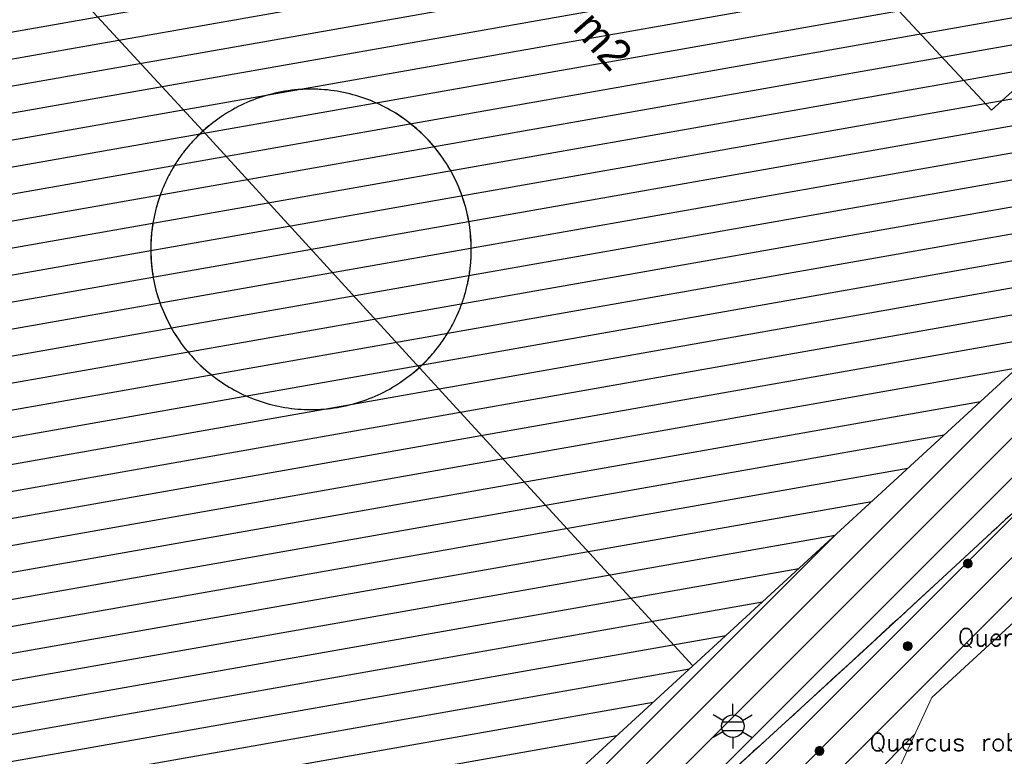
# Model space of a CAD drawing. Header units: metres. Extents: x 102764 to 106916, y 385369 to 392749.
# Tile 10 of 77: x 102883 to 102938, y 385415 to 385457. Entities that reach past the tile are written whole.
import ezdxf
from ezdxf.enums import TextEntityAlignment as Align

# ---------------------------------------------------------------- set-up
doc = ezdxf.new("R2010")
doc.units = ezdxf.units.M
for name, color, linetype, lineweight in [('0-BEPLANTING', 14, 'Continuous', 30), ('0-GRAS OM SPORTVELDEN', 2, 'Continuous', 30), ('0-GRAS SPORTVELDEN', 3, 'Continuous', 30), ('B-WE-GR-STRUIK-G', 90, 'Continuous', 13), ('B-WE-IE-OV-LICHTMAST-S', 40, 'Continuous', 30), ('B-WE-VW-MARKERING_LANGS_STREEP_DOORGETROKKEN-G', 7, 'Continuous', 13), ('Bomen', 84, 'Continuous', 0), ('Boomsoort', 10, 'Continuous', 0)]:
    doc.layers.add(name, color=color, linetype=linetype, lineweight=lineweight)
doc.styles.add('ISO 1 1000 T2 5 0', font='font_iso.shx', dxfattribs={"height": 2.5})
doc.styles.add('NLCS-ISO', font='NLCS-ISO.ttf')
doc.styles.add('Style-txt', font='txt.shx')
pattern_1 = [(45, (0, 0), (-1.122532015, 1.122532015), [])]

# ---------------------------------------------------------------- blocks, each defined once
blk = doc.blocks.new('B-SIE-WEG_LICHTMAST-SO')
at = {"ltscale": 0.1}
for p, q in [((0, 1.27), (0, 2.53)), ((-1.1, 0.63), (-2.19, 1.27)), ((1.1, 0.63), (2.19, 1.27)), ((-1.1, -0.63), (-2.19, -1.27)), ((1.1, -0.63), (2.19, -1.27)), ((0, -1.27), (0, -2.53))]:
    blk.add_line(p, q, dxfattribs=at)
at = {"flags": 128}
for points in [[(-1.16, 0.5), (1.16, 0.5)], [(-1.16, -0.5), (1.16, -0.5)]]:
    blk.add_lwpolyline(points, dxfattribs=at)
at = {"ltscale": 0.1}
blk.add_circle((0, 0), 1.27, dxfattribs=at)
at = {"style": 'NLCS-ISO'}
blk.add_attdef('TYPE', text='', height=1.8, dxfattribs=at).set_placement((0, 2.53), align=Align.BOTTOM_CENTER)
blk = doc.blocks.new('MPOLYGON_1')
at = {"layer": 'Bomen', "flags": 128}
for points in [[(102927.735, 385415.399), (102927.73, 385415.35), (102928.23, 385415.35)], [(102927.73, 385415.35), (102927.735, 385415.301), (102928.225, 385415.301)], [(102927.73, 385415.35), (102928.23, 385415.35), (102928.225, 385415.301)], [(102927.749, 385415.446), (102927.735, 385415.399), (102928.225, 385415.399)], [(102927.735, 385415.399), (102928.225, 385415.399), (102928.23, 385415.35)], [(102927.735, 385415.301), (102927.749, 385415.254), (102928.211, 385415.254)], [(102927.735, 385415.301), (102928.225, 385415.301), (102928.211, 385415.254)], [(102927.772, 385415.489), (102927.749, 385415.446), (102928.211, 385415.446)], [(102927.749, 385415.446), (102928.211, 385415.446), (102928.225, 385415.399)], [(102927.749, 385415.254), (102927.772, 385415.211), (102928.188, 385415.211)], [(102927.749, 385415.254), (102928.211, 385415.254), (102928.188, 385415.211)], [(102927.803, 385415.527), (102927.772, 385415.489), (102928.188, 385415.489)], [(102927.772, 385415.489), (102928.188, 385415.489), (102928.211, 385415.446)], [(102927.841, 385415.558), (102927.803, 385415.527), (102928.157, 385415.527)], [(102927.803, 385415.527), (102928.157, 385415.527), (102928.188, 385415.489)], [(102927.884, 385415.581), (102927.841, 385415.558), (102928.119, 385415.558)], [(102927.841, 385415.558), (102928.119, 385415.558), (102928.157, 385415.527)], [(102927.931, 385415.595), (102927.884, 385415.581), (102928.076, 385415.581)], [(102927.884, 385415.581), (102928.076, 385415.581), (102928.119, 385415.558)], [(102927.98, 385415.6), (102927.931, 385415.595), (102928.029, 385415.595)], [(102927.931, 385415.595), (102928.029, 385415.595), (102928.076, 385415.581)], [(102927.772, 385415.211), (102927.803, 385415.173), (102928.157, 385415.173)], [(102927.772, 385415.211), (102928.188, 385415.211), (102928.157, 385415.173)], [(102927.803, 385415.173), (102927.841, 385415.142), (102928.119, 385415.142)], [(102927.803, 385415.173), (102928.157, 385415.173), (102928.119, 385415.142)], [(102927.841, 385415.142), (102927.884, 385415.119), (102928.076, 385415.119)], [(102927.841, 385415.142), (102928.119, 385415.142), (102928.076, 385415.119)], [(102927.884, 385415.119), (102927.931, 385415.105), (102928.029, 385415.105)], [(102927.884, 385415.119), (102928.076, 385415.119), (102928.029, 385415.105)], [(102927.931, 385415.105), (102928.029, 385415.105), (102927.98, 385415.1)]]:
    blk.add_lwpolyline(points, close=True, dxfattribs=at)
at = {"layer": 'Bomen', "color": 74, "true_color": 0x55aa00, "flags": 128}
for points in [[(102927.73, 385415.35), (102927.735, 385415.399)], [(102927.735, 385415.301), (102927.73, 385415.35)], [(102927.735, 385415.399), (102927.749, 385415.446)], [(102927.749, 385415.254), (102927.735, 385415.301)], [(102927.749, 385415.446), (102927.772, 385415.489)], [(102927.772, 385415.211), (102927.749, 385415.254)], [(102927.772, 385415.489), (102927.803, 385415.527)], [(102927.803, 385415.527), (102927.841, 385415.558)], [(102927.841, 385415.558), (102927.884, 385415.581)], [(102927.884, 385415.581), (102927.931, 385415.595)], [(102927.931, 385415.595), (102927.98, 385415.6)], [(102927.98, 385415.6), (102928.029, 385415.595)], [(102928.029, 385415.595), (102928.076, 385415.581)], [(102928.076, 385415.581), (102928.119, 385415.558)], [(102928.119, 385415.558), (102928.157, 385415.527)], [(102928.157, 385415.527), (102928.188, 385415.489)], [(102928.188, 385415.489), (102928.211, 385415.446)], [(102928.211, 385415.254), (102928.188, 385415.211)], [(102928.211, 385415.446), (102928.225, 385415.399)], [(102928.225, 385415.301), (102928.211, 385415.254)], [(102928.225, 385415.399), (102928.23, 385415.35)], [(102928.23, 385415.35), (102928.225, 385415.301)], [(102927.803, 385415.173), (102927.772, 385415.211)], [(102927.841, 385415.142), (102927.803, 385415.173)], [(102927.884, 385415.119), (102927.841, 385415.142)], [(102927.931, 385415.105), (102927.884, 385415.119)], [(102927.98, 385415.1), (102927.931, 385415.105)], [(102928.029, 385415.105), (102927.98, 385415.1)], [(102928.076, 385415.119), (102928.029, 385415.105)], [(102928.119, 385415.142), (102928.076, 385415.119)], [(102928.157, 385415.173), (102928.119, 385415.142)], [(102928.188, 385415.211), (102928.157, 385415.173)]]:
    blk.add_lwpolyline(points, dxfattribs=at)
at = {"layer": 'Bomen'}
for points in [[(102927.735, 385415.399), (102927.73, 385415.35), (102928.23, 385415.35)], [(102927.749, 385415.446), (102927.735, 385415.399), (102928.225, 385415.399)], [(102927.735, 385415.399), (102928.225, 385415.399), (102928.23, 385415.35)], [(102927.772, 385415.489), (102927.749, 385415.446), (102928.211, 385415.446)], [(102927.749, 385415.446), (102928.211, 385415.446), (102928.225, 385415.399)], [(102927.803, 385415.527), (102927.772, 385415.489), (102928.188, 385415.489)], [(102927.772, 385415.489), (102928.188, 385415.489), (102928.211, 385415.446)], [(102927.841, 385415.558), (102927.803, 385415.527), (102928.157, 385415.527)], [(102927.803, 385415.527), (102928.157, 385415.527), (102928.188, 385415.489)], [(102927.884, 385415.581), (102927.841, 385415.558), (102928.119, 385415.558)], [(102927.841, 385415.558), (102928.119, 385415.558), (102928.157, 385415.527)], [(102927.931, 385415.595), (102927.884, 385415.581), (102928.076, 385415.581)], [(102927.884, 385415.581), (102928.076, 385415.581), (102928.119, 385415.558)], [(102927.98, 385415.6), (102927.931, 385415.595), (102928.029, 385415.595)], [(102927.931, 385415.595), (102928.029, 385415.595), (102928.076, 385415.581)]]:
    blk.add_solid(points, dxfattribs=at)
at = {"layer": 'Bomen', "extrusion": (0, 0, -1)}
for points in [[(-102927.73, 385415.35), (-102927.735, 385415.301), (-102928.225, 385415.301)], [(-102927.73, 385415.35), (-102928.23, 385415.35), (-102928.225, 385415.301)], [(-102927.735, 385415.301), (-102927.749, 385415.254), (-102928.211, 385415.254)], [(-102927.735, 385415.301), (-102928.225, 385415.301), (-102928.211, 385415.254)], [(-102927.749, 385415.254), (-102927.772, 385415.211), (-102928.188, 385415.211)], [(-102927.749, 385415.254), (-102928.211, 385415.254), (-102928.188, 385415.211)], [(-102927.772, 385415.211), (-102927.803, 385415.173), (-102928.157, 385415.173)], [(-102927.772, 385415.211), (-102928.188, 385415.211), (-102928.157, 385415.173)], [(-102927.803, 385415.173), (-102927.841, 385415.142), (-102928.119, 385415.142)], [(-102927.803, 385415.173), (-102928.157, 385415.173), (-102928.119, 385415.142)], [(-102927.841, 385415.142), (-102927.884, 385415.119), (-102928.076, 385415.119)], [(-102927.841, 385415.142), (-102928.119, 385415.142), (-102928.076, 385415.119)], [(-102927.884, 385415.119), (-102927.931, 385415.105), (-102928.029, 385415.105)], [(-102927.884, 385415.119), (-102928.076, 385415.119), (-102928.029, 385415.105)], [(-102927.931, 385415.105), (-102928.029, 385415.105), (-102927.98, 385415.1)]]:
    blk.add_solid(points, dxfattribs=at)
blk = doc.blocks.new('MPOLYGON_57')
at = {"layer": 'Bomen', "flags": 128}
for points in [[(102932.75, 385421.399), (102932.727, 385421.356), (102933.189, 385421.356)], [(102932.781, 385421.437), (102932.75, 385421.399), (102933.166, 385421.399)], [(102932.75, 385421.399), (102933.166, 385421.399), (102933.189, 385421.356)], [(102932.819, 385421.468), (102932.781, 385421.437), (102933.135, 385421.437)], [(102932.781, 385421.437), (102933.135, 385421.437), (102933.166, 385421.399)], [(102932.863, 385421.491), (102932.819, 385421.468), (102933.097, 385421.468)], [(102932.819, 385421.468), (102933.097, 385421.468), (102933.135, 385421.437)], [(102932.909, 385421.505), (102932.863, 385421.491), (102933.054, 385421.491)], [(102932.863, 385421.491), (102933.054, 385421.491), (102933.097, 385421.468)], [(102932.958, 385421.51), (102932.909, 385421.505), (102933.007, 385421.505)], [(102932.909, 385421.505), (102933.007, 385421.505), (102933.054, 385421.491)], [(102932.713, 385421.309), (102932.708, 385421.26), (102933.208, 385421.26)], [(102932.708, 385421.26), (102932.713, 385421.211), (102933.203, 385421.211)], [(102932.708, 385421.26), (102933.208, 385421.26), (102933.203, 385421.211)], [(102932.727, 385421.356), (102932.713, 385421.309), (102933.203, 385421.309)], [(102932.713, 385421.309), (102933.203, 385421.309), (102933.208, 385421.26)], [(102932.713, 385421.211), (102932.727, 385421.164), (102933.189, 385421.164)], [(102932.713, 385421.211), (102933.203, 385421.211), (102933.189, 385421.164)], [(102932.727, 385421.356), (102933.189, 385421.356), (102933.203, 385421.309)], [(102932.727, 385421.164), (102932.75, 385421.121), (102933.166, 385421.121)], [(102932.727, 385421.164), (102933.189, 385421.164), (102933.166, 385421.121)], [(102932.75, 385421.121), (102932.781, 385421.083), (102933.135, 385421.083)], [(102932.75, 385421.121), (102933.166, 385421.121), (102933.135, 385421.083)], [(102932.781, 385421.083), (102932.819, 385421.052), (102933.097, 385421.052)], [(102932.781, 385421.083), (102933.135, 385421.083), (102933.097, 385421.052)], [(102932.819, 385421.052), (102932.863, 385421.029), (102933.054, 385421.029)], [(102932.819, 385421.052), (102933.097, 385421.052), (102933.054, 385421.029)], [(102932.863, 385421.029), (102932.909, 385421.015), (102933.007, 385421.015)], [(102932.863, 385421.029), (102933.054, 385421.029), (102933.007, 385421.015)], [(102932.909, 385421.015), (102933.007, 385421.015), (102932.958, 385421.01)]]:
    blk.add_lwpolyline(points, close=True, dxfattribs=at)
at = {"layer": 'Bomen', "color": 74, "true_color": 0x55aa00, "flags": 128}
for points in [[(102932.727, 385421.356), (102932.75, 385421.399)], [(102932.75, 385421.399), (102932.781, 385421.437)], [(102932.781, 385421.437), (102932.819, 385421.468)], [(102932.819, 385421.468), (102932.863, 385421.491)], [(102932.863, 385421.491), (102932.909, 385421.505)], [(102932.909, 385421.505), (102932.958, 385421.51)], [(102932.958, 385421.51), (102933.007, 385421.505)], [(102933.007, 385421.505), (102933.054, 385421.491)], [(102933.054, 385421.491), (102933.097, 385421.468)], [(102933.097, 385421.468), (102933.135, 385421.437)], [(102933.135, 385421.437), (102933.166, 385421.399)], [(102933.166, 385421.399), (102933.189, 385421.356)], [(102932.708, 385421.26), (102932.713, 385421.309)], [(102932.713, 385421.211), (102932.708, 385421.26)], [(102932.713, 385421.309), (102932.727, 385421.356)], [(102932.727, 385421.164), (102932.713, 385421.211)], [(102932.75, 385421.121), (102932.727, 385421.164)], [(102932.781, 385421.083), (102932.75, 385421.121)], [(102932.819, 385421.052), (102932.781, 385421.083)], [(102932.863, 385421.029), (102932.819, 385421.052)], [(102932.909, 385421.015), (102932.863, 385421.029)], [(102932.958, 385421.01), (102932.909, 385421.015)], [(102933.007, 385421.015), (102932.958, 385421.01)], [(102933.054, 385421.029), (102933.007, 385421.015)], [(102933.097, 385421.052), (102933.054, 385421.029)], [(102933.135, 385421.083), (102933.097, 385421.052)], [(102933.166, 385421.121), (102933.135, 385421.083)], [(102933.189, 385421.164), (102933.166, 385421.121)], [(102933.189, 385421.356), (102933.203, 385421.309)], [(102933.203, 385421.211), (102933.189, 385421.164)], [(102933.203, 385421.309), (102933.208, 385421.26)], [(102933.208, 385421.26), (102933.203, 385421.211)]]:
    blk.add_lwpolyline(points, dxfattribs=at)
at = {"layer": 'Bomen'}
for points in [[(102932.75, 385421.399), (102932.727, 385421.356), (102933.189, 385421.356)], [(102932.781, 385421.437), (102932.75, 385421.399), (102933.166, 385421.399)], [(102932.75, 385421.399), (102933.166, 385421.399), (102933.189, 385421.356)], [(102932.819, 385421.468), (102932.781, 385421.437), (102933.135, 385421.437)], [(102932.781, 385421.437), (102933.135, 385421.437), (102933.166, 385421.399)], [(102932.863, 385421.491), (102932.819, 385421.468), (102933.097, 385421.468)], [(102932.819, 385421.468), (102933.097, 385421.468), (102933.135, 385421.437)], [(102932.909, 385421.505), (102932.863, 385421.491), (102933.054, 385421.491)], [(102932.863, 385421.491), (102933.054, 385421.491), (102933.097, 385421.468)], [(102932.958, 385421.51), (102932.909, 385421.505), (102933.007, 385421.505)], [(102932.909, 385421.505), (102933.007, 385421.505), (102933.054, 385421.491)], [(102932.713, 385421.309), (102932.708, 385421.26), (102933.208, 385421.26)], [(102932.727, 385421.356), (102932.713, 385421.309), (102933.203, 385421.309)], [(102932.713, 385421.309), (102933.203, 385421.309), (102933.208, 385421.26)], [(102932.727, 385421.356), (102933.189, 385421.356), (102933.203, 385421.309)]]:
    blk.add_solid(points, dxfattribs=at)
at = {"layer": 'Bomen', "extrusion": (0, 0, -1)}
for points in [[(-102932.708, 385421.26), (-102932.713, 385421.211), (-102933.203, 385421.211)], [(-102932.708, 385421.26), (-102933.208, 385421.26), (-102933.203, 385421.211)], [(-102932.713, 385421.211), (-102932.727, 385421.164), (-102933.189, 385421.164)], [(-102932.713, 385421.211), (-102933.203, 385421.211), (-102933.189, 385421.164)], [(-102932.727, 385421.164), (-102932.75, 385421.121), (-102933.166, 385421.121)], [(-102932.727, 385421.164), (-102933.189, 385421.164), (-102933.166, 385421.121)], [(-102932.75, 385421.121), (-102932.781, 385421.083), (-102933.135, 385421.083)], [(-102932.75, 385421.121), (-102933.166, 385421.121), (-102933.135, 385421.083)], [(-102932.781, 385421.083), (-102932.819, 385421.052), (-102933.097, 385421.052)], [(-102932.781, 385421.083), (-102933.135, 385421.083), (-102933.097, 385421.052)], [(-102932.819, 385421.052), (-102932.863, 385421.029), (-102933.054, 385421.029)], [(-102932.819, 385421.052), (-102933.097, 385421.052), (-102933.054, 385421.029)], [(-102932.863, 385421.029), (-102932.909, 385421.015), (-102933.007, 385421.015)], [(-102932.863, 385421.029), (-102933.054, 385421.029), (-102933.007, 385421.015)], [(-102932.909, 385421.015), (-102933.007, 385421.015), (-102932.958, 385421.01)]]:
    blk.add_solid(points, dxfattribs=at)
blk = doc.blocks.new('MPOLYGON_58')
at = {"layer": 'Bomen', "flags": 128}
for points in [[(102936.099, 385425.964), (102936.094, 385425.915), (102936.594, 385425.915)], [(102936.094, 385425.915), (102936.099, 385425.867), (102936.589, 385425.867)], [(102936.094, 385425.915), (102936.594, 385425.915), (102936.589, 385425.867)], [(102936.113, 385426.011), (102936.099, 385425.964), (102936.589, 385425.964)], [(102936.099, 385425.964), (102936.589, 385425.964), (102936.594, 385425.915)], [(102936.099, 385425.867), (102936.113, 385425.82), (102936.575, 385425.82)], [(102936.099, 385425.867), (102936.589, 385425.867), (102936.575, 385425.82)], [(102936.136, 385426.054), (102936.113, 385426.011), (102936.575, 385426.011)], [(102936.113, 385426.011), (102936.575, 385426.011), (102936.589, 385425.964)], [(102936.113, 385425.82), (102936.136, 385425.777), (102936.552, 385425.777)], [(102936.113, 385425.82), (102936.575, 385425.82), (102936.552, 385425.777)], [(102936.167, 385426.092), (102936.136, 385426.054), (102936.552, 385426.054)], [(102936.136, 385426.054), (102936.552, 385426.054), (102936.575, 385426.011)], [(102936.205, 385426.123), (102936.167, 385426.092), (102936.521, 385426.092)], [(102936.167, 385426.092), (102936.521, 385426.092), (102936.552, 385426.054)], [(102936.249, 385426.146), (102936.205, 385426.123), (102936.483, 385426.123)], [(102936.205, 385426.123), (102936.483, 385426.123), (102936.521, 385426.092)], [(102936.295, 385426.161), (102936.249, 385426.146), (102936.44, 385426.146)], [(102936.249, 385426.146), (102936.44, 385426.146), (102936.483, 385426.123)], [(102936.344, 385426.165), (102936.295, 385426.161), (102936.393, 385426.161)], [(102936.295, 385426.161), (102936.393, 385426.161), (102936.44, 385426.146)], [(102936.136, 385425.777), (102936.167, 385425.739), (102936.521, 385425.739)], [(102936.136, 385425.777), (102936.552, 385425.777), (102936.521, 385425.739)], [(102936.167, 385425.739), (102936.205, 385425.708), (102936.483, 385425.708)], [(102936.167, 385425.739), (102936.521, 385425.739), (102936.483, 385425.708)], [(102936.205, 385425.708), (102936.249, 385425.685), (102936.44, 385425.685)], [(102936.205, 385425.708), (102936.483, 385425.708), (102936.44, 385425.685)], [(102936.249, 385425.685), (102936.295, 385425.67), (102936.393, 385425.67)], [(102936.249, 385425.685), (102936.44, 385425.685), (102936.393, 385425.67)], [(102936.295, 385425.67), (102936.393, 385425.67), (102936.344, 385425.665)]]:
    blk.add_lwpolyline(points, close=True, dxfattribs=at)
at = {"layer": 'Bomen', "color": 74, "true_color": 0x55aa00, "flags": 128}
for points in [[(102936.094, 385425.915), (102936.099, 385425.964)], [(102936.099, 385425.867), (102936.094, 385425.915)], [(102936.099, 385425.964), (102936.113, 385426.011)], [(102936.113, 385425.82), (102936.099, 385425.867)], [(102936.113, 385426.011), (102936.136, 385426.054)], [(102936.136, 385425.777), (102936.113, 385425.82)], [(102936.136, 385426.054), (102936.167, 385426.092)], [(102936.167, 385426.092), (102936.205, 385426.123)], [(102936.205, 385426.123), (102936.249, 385426.146)], [(102936.249, 385426.146), (102936.295, 385426.161)], [(102936.295, 385426.161), (102936.344, 385426.165)], [(102936.344, 385426.165), (102936.393, 385426.161)], [(102936.393, 385426.161), (102936.44, 385426.146)], [(102936.44, 385426.146), (102936.483, 385426.123)], [(102936.483, 385426.123), (102936.521, 385426.092)], [(102936.521, 385426.092), (102936.552, 385426.054)], [(102936.552, 385426.054), (102936.575, 385426.011)], [(102936.575, 385425.82), (102936.552, 385425.777)], [(102936.575, 385426.011), (102936.589, 385425.964)], [(102936.589, 385425.867), (102936.575, 385425.82)], [(102936.589, 385425.964), (102936.594, 385425.915)], [(102936.594, 385425.915), (102936.589, 385425.867)], [(102936.167, 385425.739), (102936.136, 385425.777)], [(102936.205, 385425.708), (102936.167, 385425.739)], [(102936.249, 385425.685), (102936.205, 385425.708)], [(102936.295, 385425.67), (102936.249, 385425.685)], [(102936.344, 385425.665), (102936.295, 385425.67)], [(102936.393, 385425.67), (102936.344, 385425.665)], [(102936.44, 385425.685), (102936.393, 385425.67)], [(102936.483, 385425.708), (102936.44, 385425.685)], [(102936.521, 385425.739), (102936.483, 385425.708)], [(102936.552, 385425.777), (102936.521, 385425.739)]]:
    blk.add_lwpolyline(points, dxfattribs=at)
at = {"layer": 'Bomen'}
for points in [[(102936.099, 385425.964), (102936.094, 385425.915), (102936.594, 385425.915)], [(102936.113, 385426.011), (102936.099, 385425.964), (102936.589, 385425.964)], [(102936.099, 385425.964), (102936.589, 385425.964), (102936.594, 385425.915)], [(102936.136, 385426.054), (102936.113, 385426.011), (102936.575, 385426.011)], [(102936.113, 385426.011), (102936.575, 385426.011), (102936.589, 385425.964)], [(102936.167, 385426.092), (102936.136, 385426.054), (102936.552, 385426.054)], [(102936.136, 385426.054), (102936.552, 385426.054), (102936.575, 385426.011)], [(102936.205, 385426.123), (102936.167, 385426.092), (102936.521, 385426.092)], [(102936.167, 385426.092), (102936.521, 385426.092), (102936.552, 385426.054)], [(102936.249, 385426.146), (102936.205, 385426.123), (102936.483, 385426.123)], [(102936.205, 385426.123), (102936.483, 385426.123), (102936.521, 385426.092)], [(102936.295, 385426.161), (102936.249, 385426.146), (102936.44, 385426.146)], [(102936.249, 385426.146), (102936.44, 385426.146), (102936.483, 385426.123)], [(102936.344, 385426.165), (102936.295, 385426.161), (102936.393, 385426.161)], [(102936.295, 385426.161), (102936.393, 385426.161), (102936.44, 385426.146)]]:
    blk.add_solid(points, dxfattribs=at)
at = {"layer": 'Bomen', "extrusion": (0, 0, -1)}
for points in [[(-102936.094, 385425.915), (-102936.099, 385425.867), (-102936.589, 385425.867)], [(-102936.094, 385425.915), (-102936.594, 385425.915), (-102936.589, 385425.867)], [(-102936.099, 385425.867), (-102936.113, 385425.82), (-102936.575, 385425.82)], [(-102936.099, 385425.867), (-102936.589, 385425.867), (-102936.575, 385425.82)], [(-102936.113, 385425.82), (-102936.136, 385425.777), (-102936.552, 385425.777)], [(-102936.113, 385425.82), (-102936.575, 385425.82), (-102936.552, 385425.777)], [(-102936.136, 385425.777), (-102936.167, 385425.739), (-102936.521, 385425.739)], [(-102936.136, 385425.777), (-102936.552, 385425.777), (-102936.521, 385425.739)], [(-102936.167, 385425.739), (-102936.205, 385425.708), (-102936.483, 385425.708)], [(-102936.167, 385425.739), (-102936.521, 385425.739), (-102936.483, 385425.708)], [(-102936.205, 385425.708), (-102936.249, 385425.685), (-102936.44, 385425.685)], [(-102936.205, 385425.708), (-102936.483, 385425.708), (-102936.44, 385425.685)], [(-102936.249, 385425.685), (-102936.295, 385425.67), (-102936.393, 385425.67)], [(-102936.249, 385425.685), (-102936.44, 385425.685), (-102936.393, 385425.67)], [(-102936.295, 385425.67), (-102936.393, 385425.67), (-102936.344, 385425.665)]]:
    blk.add_solid(points, dxfattribs=at)

msp = doc.modelspace()

# ---------------------------------------------------------------- hatches: boundary and pattern name
at = {"layer": '0-BEPLANTING', "ltscale": 0.2}
h = msp.add_hatch(dxfattribs=at)
h.set_pattern_fill('ANSI31', color=256, scale=0.1, pattern_type=2)
h.set_pattern_definition(pattern_1)
h.paths.add_polyline_path([(102971.283, 385460.805), (102993.601, 385480.816), (102986.496, 385488.744, -0.618857), (102986.194, 385489.081), (102978.744, 385497.394), (102977.372, 385497.48), (102977.122, 385496.261), (102977.122, 385494.758), (102979.568, 385491.432), (102987.085, 385482.054), (102987.24, 385480.371), (102986.067, 385479.157), (102973.776, 385468.073), (102968.5, 385463.364), (102967.187, 385462.84), (102965.912, 385463.906), (102955.765, 385474.446), (102944.945, 385487.085), (102937.676, 385495.522), (102935.936, 385494.999), (102935.333, 385493.935), (102935.309, 385493.196), (102951.863, 385473.45), (102951.229, 385472.387), (102961.232, 385460.655), (102965.418, 385455.643), (102966.041, 385454.541), (102961.56, 385449.648), (102962.401, 385448.358), (102951.51, 385438.159), (102950.222, 385438.966), (102948.56, 385437.721), (102930.46, 385420.996), (102918.544, 385410.094), (102894.916, 385388.491), (102886.501, 385380.319), (102883.821, 385376.734), (102883.291, 385374.79), (102883.507, 385371.132), (102883.563, 385371.081), (102907.29, 385393.51), (102927.16, 385411.839), (102930.57, 385410.26), (102934.32, 385418.36), (102975.32, 385456.05)])
at = {"layer": '0-GRAS OM SPORTVELDEN'}
h = msp.add_hatch(dxfattribs=at)
h.set_pattern_fill('ANSI31', color=256, scale=0.1, pattern_type=2)
h.set_pattern_definition(pattern_1)
h.paths.add_polyline_path([(102818.791, 385548.949), (102852.278, 385571.403), (102852.01, 385571.785), (102854.779, 385573.705), (102854.814, 385573.652), (102861.062, 385577.84), (102860.385, 385578.85), (102881.086, 385592.66), (102881.167, 385592.518), (102896.08, 385602.431), (102896.914, 385602.263), (102909.187, 385610.579), (102923.796, 385590.802), (102929.331, 385582.511), (102934.801, 385587.158), (102931.012, 385591.433), (102931.276, 385592.035), (102929.878, 385593.618), (102930.103, 385593.841), (102930.032, 385593.925), (102931.181, 385594.899), (102909.294, 385619.239), (102881.276, 385599.316), (102838.319, 385569.049), (102820.082, 385556.014), (102816.237, 385555.902), (102814.84, 385551.034), (102812.576, 385547.764, -0.726153), (102812.495, 385547.491), (102812.974, 385528.325), (102813.041, 385528.155), (102816.469, 385527.44), (102818.068, 385526.567), (102822.382, 385519.43), (102821.821, 385517.397), (102814.349, 385509.985), (102796.54, 385489.58), (102794.334, 385486.508), (102788.775, 385481.052), (102788.156, 385479.85), (102788.67, 385479.002), (102801.053, 385467.084), (102815.174, 385452.172), (102826.761, 385439.809), (102827.671, 385438.032), (102827.121, 385437.148), (102825.905, 385437.027), (102813.245, 385450.579), (102798.973, 385465.496), (102785.346, 385480.995), (102782.926, 385479.23), (102796.455, 385464.752), (102811.312, 385448.73), (102825.2, 385434.526), (102847.479, 385409.915), (102881.866, 385372.633), (102883.513, 385371.034), (102883.291, 385374.79), (102881.245, 385378.781), (102880.025, 385378.039), (102865.405, 385393.604), (102849.434, 385411.265), (102832.663, 385429.09), (102828.285, 385434.268), (102828.28, 385435.332), (102829.357, 385436.2), (102830.739, 385436.088), (102833.6, 385432.841), (102846.94, 385418.017), (102849.762, 385413.887), (102866.63, 385396.138), (102881.926, 385380.232), (102881.245, 385378.781), (102883.291, 385374.79), (102883.821, 385376.734), (102886.501, 385380.319), (102894.916, 385388.491), (102918.544, 385410.094), (102930.46, 385420.996), (102948.56, 385437.721), (102950.222, 385438.966), (102951.51, 385438.159), (102962.401, 385448.358), (102961.56, 385449.648), (102966.041, 385454.541), (102965.418, 385455.643), (102961.232, 385460.655), (102951.229, 385472.387), (102951.863, 385473.45), (102935.309, 385493.196), (102935.309, 385493.935), (102935.936, 385494.999), (102937.676, 385495.522), (102944.945, 385487.085), (102955.765, 385474.446), (102965.912, 385463.906), (102967.187, 385462.84), (102968.5, 385463.364), (102973.776, 385468.073), (102986.067, 385479.157), (102987.24, 385480.371), (102987.085, 385482.054), (102979.568, 385491.432), (102977.122, 385494.758), (102977.122, 385496.261), (102977.372, 385497.48), (102978.744, 385497.394), (102979.547, 385496.923), (102980.796, 385497.944), (102980.612, 385498.163), (102977.66, 385501.169), (102976.901, 385502.018), (102977.148, 385502.385), (102973.622, 385506.043), (102973.425, 385505.789), (102972.083, 385507.297), (102971.145, 385506.35), (102963.18, 385514.877), (102959.38, 385511.427), (102958.539, 385512.315), (102953.802, 385507.937), (102943.631, 385518.966), (102943.655, 385519.032), (102938.436, 385524.6), (102916.808, 385510.082), (102917.924, 385508.232), (102915.274, 385506.396), (102914.855, 385506.983), (102894.022, 385487.894), (102894.354, 385487.471), (102894.207, 385487.337), (102894.264, 385487.289), (102891.838, 385485.058), (102891.409, 385485.48), (102886.046, 385480.597), (102886.118, 385480.519), (102885.858, 385480.281), (102885.987, 385480.141), (102874.113, 385469.245), (102873.921, 385469.471), (102873.921, 385469.408), (102872.611, 385470.679), (102884.883, 385481.892), (102885.04, 385481.715), (102889.495, 385485.76), (102889.63, 385486.735), (102892.547, 385489.33), (102893.556, 385489.476), (102913.987, 385508.294), (102913.271, 385509.279), (102913.075, 385509.178), (102912.774, 385509.54), (102913.749, 385510.201), (102908.677, 385517.663), (102888.628, 385504.311), (102863.979, 385487.694), (102862.893, 385484.219), (102861.309, 385484.754), (102862.508, 385488.604), (102881.349, 385501.33), (102880.306, 385502.691), (102859.193, 385488.568), (102854.143, 385495.406), (102853.653, 385495.124), (102850.267, 385499.672), (102850.71, 385500.038), (102845.124, 385507.729), (102831.135, 385528.424)])
h.paths.add_polyline_path([(102827.983, 385515.027), (102828.646, 385514.354), (102848.05, 385492.873), (102866.736, 385472.088), (102867.394, 385471.373), (102866.72, 385470.72), (102852.697, 385457.759), (102847.226, 385452.716), (102831.991, 385438.718), (102831.257, 385438.066), (102830.602, 385438.785), (102811.031, 385458.915), (102791.511, 385478.987), (102790.804, 385479.728), (102791.543, 385480.453), (102806.546, 385494.682), (102811.942, 385499.791), (102827.162, 385514.304)], flags=17)
h.paths.add_polyline_path([(102865.094, 385460.772), (102864.948, 385460.625), (102865.002, 385460.568), (102862.755, 385458.546), (102862.704, 385458.57), (102862.532, 385458.428), (102861.695, 385459.302), (102864.264, 385461.677)], flags=17)
h.paths.add_polyline_path([(102913.884, 385500.53), (102914.627, 385501.162), (102915.31, 385500.438), (102920.544, 385494.733), (102922.458, 385492.631), (102929.932, 385484.442), (102933.645, 385480.461), (102938.741, 385475.025), (102942.574, 385470.821), (102950.052, 385462.691), (102951.526, 385461.141), (102957.179, 385454.932), (102957.885, 385454.181), (102957.162, 385453.533), (102920.836, 385420.146), (102885.046, 385387.253), (102884.347, 385386.601), (102883.764, 385387.205), (102878.334, 385393.069), (102876.653, 385394.918), (102869.173, 385403.019), (102865.365, 385407.064), (102860.344, 385412.553), (102856.622, 385416.652), (102849.182, 385424.725), (102847.023, 385427.058), (102841.716, 385432.743), (102841.081, 385433.478), (102841.708, 385434.055), (102877.67, 385467.136)], flags=17)
at = {"layer": '0-GRAS SPORTVELDEN'}
h = msp.add_hatch(dxfattribs=at)
h.set_pattern_fill('HATCH', color=256, scale=0.1, style=0, pattern_type=2)
h.set_pattern_definition([(10, (102897.1684, 385475.2424), (-0.260472, 1.477212), [])])
h.paths.add_polyline_path([(102920.544, 385494.733), (102915.31, 385500.438), (102913.884, 385500.53), (102877.67, 385467.136), (102841.708, 385434.055), (102841.716, 385432.743), (102847.023, 385427.058), (102849.182, 385424.725), (102856.622, 385416.652), (102860.344, 385412.553), (102865.365, 385407.064), (102869.173, 385403.019), (102876.653, 385394.918), (102878.334, 385393.069), (102883.764, 385387.205), (102885.046, 385387.253), (102920.836, 385420.146), (102957.162, 385453.533), (102957.179, 385454.932), (102951.526, 385461.141), (102950.052, 385462.691), (102942.574, 385470.821), (102938.741, 385475.025), (102933.645, 385480.461), (102929.932, 385484.442), (102922.458, 385492.631)])

# ---------------------------------------------------------------- linework, layer by layer
at = {"layer": '0-GRAS OM SPORTVELDEN', "flags": 128}
msp.add_lwpolyline([(102951.526, 385461.141), (102957.179, 385454.932), (102957.885, 385454.181), (102957.162, 385453.533), (102920.836, 385420.146), (102885.046, 385387.253), (102884.347, 385386.601), (102883.764, 385387.205), (102878.334, 385393.069), (102876.653, 385394.918), (102869.173, 385403.019), (102865.365, 385407.064), (102860.344, 385412.553), (102856.622, 385416.652), (102849.182, 385424.725), (102847.023, 385427.058), (102841.716, 385432.743), (102841.081, 385433.478), (102841.708, 385434.055), (102877.67, 385467.136)], dxfattribs=at)
at = {"layer": '0-GRAS OM SPORTVELDEN'}
msp.add_rational_spline([(102908.351, 385443.633), (102908.351, 385439.649), (102905.41, 385436.962), (102905.426, 385436.945), (102905.442, 385436.927), (102905.426, 385436.945), (102905.41, 385436.962), (102901.06, 385432.989), (102895.67, 385435.365), (102890.279, 385437.742), (102890.279, 385443.633), (102890.279, 385447.618), (102893.221, 385450.305), (102893.204, 385450.322), (102893.188, 385450.34), (102893.204, 385450.322), (102893.22, 385450.305), (102897.57, 385454.278), (102902.96, 385451.902), (102908.351, 385449.525), (102908.351, 385443.633)], [1, 0.915008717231, 1, 1, 1, 1, 1, 0.837684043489, 1, 0.837684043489, 1, 0.91500491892, 1, 1, 1, 1, 1, 0.83768404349, 1, 0.83768404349, 1], degree=2, knots=[0, 0, 0, 0.166667, 0.166667, 0.25, 0.25, 0.333333, 0.333333, 0.416667, 0.416667, 0.5, 0.5, 0.666667, 0.666667, 0.75, 0.75, 0.833333, 0.833333, 0.916667, 0.916667, 1, 1, 1], dxfattribs=at)
at = {"layer": 'B-WE-GR-STRUIK-G', "flags": 128}
for points in [[(102971.283, 385460.805), (102975.32, 385456.05), (102934.32, 385418.36), (102930.57, 385410.26), (102927.16, 385411.839), (102907.29, 385393.51), (102907.29, 385393.51), (102883.564, 385371.08), (102883.564, 385371.08), (102881.866, 385372.633)], [(102961.232, 385460.655), (102965.418, 385455.643), (102966.041, 385454.541), (102961.56, 385449.648), (102962.401, 385448.358), (102951.51, 385438.159), (102950.222, 385438.966), (102948.56, 385437.721), (102930.46, 385420.996), (102918.544, 385410.094), (102894.916, 385388.491), (102886.501, 385380.319), (102883.821, 385376.734), (102883.291, 385374.79), (102883.426, 385372.432), (102883.513, 385371.034)]]:
    msp.add_lwpolyline(points, dxfattribs=at)
at = {"layer": 'B-WE-VW-MARKERING_LANGS_STREEP_DOORGETROKKEN-G', "flags": 128}
for points in [[(102922.458, 385492.631), (102910.242, 385481.234), (102919.038, 385471.644), (102928.797, 385461.035), (102937.677, 385451.475), (102950.052, 385462.691)], [(102951.526, 385461.141), (102957.179, 385454.932), (102957.885, 385454.181), (102957.162, 385453.533), (102920.836, 385420.146), (102885.046, 385387.253), (102884.347, 385386.601), (102883.764, 385387.205), (102878.334, 385393.069), (102876.653, 385394.918), (102869.173, 385403.019), (102865.365, 385407.064), (102860.344, 385412.553), (102856.622, 385416.652), (102849.182, 385424.725), (102847.023, 385427.058), (102841.716, 385432.743), (102841.081, 385433.478), (102841.708, 385434.055), (102877.67, 385467.136)], [(102920.836, 385420.146), (102905.442, 385436.927), (102893.188, 385450.34), (102877.67, 385467.136)]]:
    msp.add_lwpolyline(points, dxfattribs=at)
at = {"layer": 'B-WE-VW-MARKERING_LANGS_STREEP_DOORGETROKKEN-G'}
msp.add_circle((102899.315, 385443.633), 9.036, dxfattribs=at)
at = {"layer": 'Defpoints'}
msp.add_rational_spline([(102818.791, 385548.949), (102835.535, 385560.176), (102852.278, 385571.403), (102852.144, 385571.594), (102852.01, 385571.785), (102853.395, 385572.745), (102854.779, 385573.705), (102854.797, 385573.678), (102854.814, 385573.652), (102857.938, 385575.746), (102861.062, 385577.84), (102860.723, 385578.345), (102860.385, 385578.85), (102870.736, 385585.755), (102881.086, 385592.66), (102881.127, 385592.589), (102881.167, 385592.518), (102888.624, 385597.475), (102896.08, 385602.431), (102896.497, 385602.347), (102896.914, 385602.263), (102903.051, 385606.421), (102909.187, 385610.579), (102916.492, 385600.691), (102923.796, 385590.802), (102926.564, 385586.656), (102929.331, 385582.511), (102932.066, 385584.834), (102934.801, 385587.158), (102932.907, 385589.296), (102931.012, 385591.433), (102931.144, 385591.734), (102931.276, 385592.035), (102930.577, 385592.827), (102929.878, 385593.618), (102929.99, 385593.729), (102930.103, 385593.841), (102930.067, 385593.883), (102930.032, 385593.925), (102930.606, 385594.412), (102931.181, 385594.899), (102920.238, 385607.069), (102909.294, 385619.239), (102895.285, 385609.278), (102881.276, 385599.316), (102859.798, 385584.182), (102838.319, 385569.049), (102829.201, 385562.531), (102820.082, 385556.014), (102818.159, 385555.958), (102816.237, 385555.902), (102815.538, 385553.468), (102814.84, 385551.034), (102813.708, 385549.399), (102812.576, 385547.764), (102812.666, 385547.702), (102812.635, 385547.598), (102812.604, 385547.494), (102812.495, 385547.491), (102812.734, 385537.908), (102812.974, 385528.325), (102813.008, 385528.24), (102813.041, 385528.155), (102814.755, 385527.797), (102816.469, 385527.44), (102817.269, 385527.003), (102818.068, 385526.567), (102820.225, 385522.998), (102822.382, 385519.43), (102822.102, 385518.414), (102821.821, 385517.397), (102818.085, 385513.691), (102814.349, 385509.985), (102805.445, 385499.782), (102796.54, 385489.58), (102795.437, 385488.044), (102794.334, 385486.508), (102791.554, 385483.78), (102788.775, 385481.052), (102788.466, 385480.451), (102788.156, 385479.85), (102788.413, 385479.426), (102788.67, 385479.002), (102794.862, 385473.043), (102801.053, 385467.084), (102808.114, 385459.628), (102815.174, 385452.172), (102820.968, 385445.991), (102826.761, 385439.809), (102827.216, 385438.921), (102827.671, 385438.032), (102827.396, 385437.59), (102827.121, 385437.148), (102826.513, 385437.088), (102825.905, 385437.027), (102819.575, 385443.803), (102813.245, 385450.579), (102806.109, 385458.037), (102798.973, 385465.496), (102792.16, 385473.246), (102785.346, 385480.995), (102784.136, 385480.112), (102782.926, 385479.23), (102789.691, 385471.991), (102796.455, 385464.752), (102803.884, 385456.741), (102811.312, 385448.73), (102818.256, 385441.628), (102825.2, 385434.526), (102836.34, 385422.22), (102847.479, 385409.915), (102864.673, 385391.274), (102881.866, 385372.633), (102882.69, 385371.833), (102883.513, 385371.034), (102883.402, 385372.912), (102883.291, 385374.79), (102882.268, 385376.785), (102881.245, 385378.781), (102880.635, 385378.41), (102880.025, 385378.039), (102872.715, 385385.822), (102865.405, 385393.604), (102857.42, 385402.434), (102849.434, 385411.265), (102841.049, 385420.177), (102832.663, 385429.09), (102830.474, 385431.679), (102828.285, 385434.268), (102828.283, 385434.8), (102828.28, 385435.332), (102828.819, 385435.766), (102829.357, 385436.2), (102830.048, 385436.144), (102830.739, 385436.088), (102832.17, 385434.465), (102833.6, 385432.841), (102840.27, 385425.429), (102846.94, 385418.017), (102848.351, 385415.952), (102849.762, 385413.887), (102858.196, 385405.013), (102866.63, 385396.138), (102874.278, 385388.185), (102881.926, 385380.232), (102881.586, 385379.507), (102881.245, 385378.781), (102882.268, 385376.785), (102883.291, 385374.79), (102883.556, 385375.762), (102883.821, 385376.734), (102885.161, 385378.526), (102886.501, 385380.319), (102890.709, 385384.405), (102894.916, 385388.491), (102906.73, 385399.292), (102918.544, 385410.094), (102924.502, 385415.545), (102930.46, 385420.996), (102939.51, 385429.358), (102948.56, 385437.721), (102949.391, 385438.344), (102950.222, 385438.966), (102950.866, 385438.562), (102951.51, 385438.159), (102956.956, 385443.258), (102962.401, 385448.358), (102961.981, 385449.003), (102961.56, 385449.648), (102963.801, 385452.095), (102966.041, 385454.541), (102965.73, 385455.092), (102965.418, 385455.643), (102963.325, 385458.149), (102961.232, 385460.655), (102956.231, 385466.521), (102951.229, 385472.387), (102951.546, 385472.919), (102951.863, 385473.45), (102943.586, 385483.323), (102935.309, 385493.196), (102935.309, 385493.566), (102935.309, 385493.935), (102935.623, 385494.467), (102935.936, 385494.999), (102936.806, 385495.26), (102937.676, 385495.522), (102941.311, 385491.303), (102944.945, 385487.085), (102950.355, 385480.765), (102955.765, 385474.446), (102960.839, 385469.176), (102965.912, 385463.906), (102966.55, 385463.373), (102967.187, 385462.84), (102967.844, 385463.102), (102968.5, 385463.364), (102971.138, 385465.719), (102973.776, 385468.073), (102979.922, 385473.615), (102986.067, 385479.157), (102986.654, 385479.764), (102987.24, 385480.371), (102987.163, 385481.213), (102987.085, 385482.054), (102983.327, 385486.743), (102979.568, 385491.432), (102978.345, 385493.095), (102977.122, 385494.758), (102977.122, 385495.509), (102977.122, 385496.261), (102977.247, 385496.871), (102977.372, 385497.48), (102978.058, 385497.437), (102978.744, 385497.394), (102979.146, 385497.159), (102979.547, 385496.923), (102980.171, 385497.434), (102980.796, 385497.944), (102980.704, 385498.054), (102980.612, 385498.163), (102979.136, 385499.666), (102977.66, 385501.169), (102977.281, 385501.594), (102976.901, 385502.018), (102977.025, 385502.202), (102977.148, 385502.385), (102975.385, 385504.214), (102973.622, 385506.043), (102973.523, 385505.916), (102973.425, 385505.789), (102972.754, 385506.543), (102972.083, 385507.297), (102971.614, 385506.823), (102971.145, 385506.35), (102967.163, 385510.613), (102963.18, 385514.877), (102961.28, 385513.152), (102959.38, 385511.427), (102958.96, 385511.871), (102958.539, 385512.315), (102956.171, 385510.126), (102953.802, 385507.937), (102948.717, 385513.452), (102943.631, 385518.966), (102943.643, 385518.999), (102943.655, 385519.032), (102941.046, 385521.816), (102938.436, 385524.6), (102927.622, 385517.341), (102916.808, 385510.082), (102917.366, 385509.157), (102917.924, 385508.232), (102916.599, 385507.314), (102915.274, 385506.396), (102915.065, 385506.689), (102914.855, 385506.983), (102904.439, 385497.438), (102894.022, 385487.894), (102894.188, 385487.682), (102894.354, 385487.471), (102894.281, 385487.404), (102894.207, 385487.337), (102894.236, 385487.313), (102894.264, 385487.289), (102893.051, 385486.174), (102891.838, 385485.058), (102891.623, 385485.269), (102891.409, 385485.48), (102888.727, 385483.039), (102886.046, 385480.597), (102886.082, 385480.558), (102886.118, 385480.519), (102885.988, 385480.4), (102885.858, 385480.281), (102885.922, 385480.211), (102885.987, 385480.141), (102880.05, 385474.693), (102874.113, 385469.245), (102874.017, 385469.358), (102873.921, 385469.471), (102873.921, 385469.44), (102873.921, 385469.408), (102873.266, 385470.044), (102872.611, 385470.679), (102878.747, 385476.285), (102884.883, 385481.892), (102884.962, 385481.803), (102885.04, 385481.715), (102887.268, 385483.737), (102889.495, 385485.76), (102889.563, 385486.247), (102889.63, 385486.735), (102891.089, 385488.032), (102892.547, 385489.33), (102893.052, 385489.403), (102893.556, 385489.476), (102903.772, 385498.885), (102913.987, 385508.294), (102913.629, 385508.786), (102913.271, 385509.279), (102913.173, 385509.229), (102913.075, 385509.178), (102912.925, 385509.359), (102912.774, 385509.54), (102913.262, 385509.871), (102913.749, 385510.201), (102911.213, 385513.932), (102908.677, 385517.663), (102898.653, 385510.987), (102888.628, 385504.311), (102876.304, 385496.003), (102863.979, 385487.694), (102863.436, 385485.956), (102862.893, 385484.219), (102862.101, 385484.486), (102861.309, 385484.754), (102861.909, 385486.679), (102862.508, 385488.604), (102871.929, 385494.967), (102881.349, 385501.33), (102880.828, 385502.01), (102880.306, 385502.691), (102869.75, 385495.629), (102859.193, 385488.568), (102856.668, 385491.987), (102854.143, 385495.406), (102853.898, 385495.265), (102853.653, 385495.124), (102851.96, 385497.398), (102850.267, 385499.672), (102850.489, 385499.855), (102850.71, 385500.038), (102847.917, 385503.883), (102845.124, 385507.729), (102838.13, 385518.077), (102831.135, 385528.424), (102824.963, 385538.687), (102818.791, 385548.949)], [1, 1, 1, 1, 1, 1, 1, 1, 1, 1, 1, 1, 1, 1, 1, 1, 1, 1, 1, 1, 1, 1, 1, 1, 1, 1, 1, 1, 1, 1, 1, 1, 1, 1, 1, 1, 1, 1, 1, 1, 1, 1, 1, 1, 1, 1, 1, 1, 1, 1, 1, 1, 1, 1, 1, 0.809166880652, 1, 0.809166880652, 1, 1, 1, 1, 1, 1, 1, 1, 1, 1, 1, 1, 1, 1, 1, 1, 1, 1, 1, 1, 1, 1, 1, 1, 1, 1, 1, 1, 1, 1, 1, 1, 1, 1, 1, 1, 1, 1, 1, 1, 1, 1, 1, 1, 1, 1, 1, 1, 1, 1, 1, 1, 1, 1, 1, 1, 1, 1, 1, 1, 1, 1, 1, 1, 1, 1, 1, 1, 1, 1, 1, 1, 1, 1, 1, 1, 1, 1, 1, 1, 1, 1, 1, 1, 1, 1, 1, 1, 1, 1, 1, 1, 1, 1, 1, 1, 1, 1, 1, 1, 1, 1, 1, 1, 1, 1, 1, 1, 1, 1, 1, 1, 1, 1, 1, 1, 1, 1, 1, 1, 1, 1, 1, 1, 1, 1, 1, 1, 1, 1, 1, 1, 1, 1, 1, 1, 1, 1, 1, 1, 1, 1, 1, 1, 1, 1, 1, 1, 1, 1, 1, 1, 1, 1, 1, 1, 1, 1, 1, 1, 1, 1, 1, 1, 1, 1, 1, 1, 1, 1, 1, 1, 1, 1, 1, 1, 1, 1, 1, 1, 1, 1, 1, 1, 1, 1, 1, 1, 1, 1, 1, 1, 1, 1, 1, 1, 1, 1, 1, 1, 1, 1, 1, 1, 1, 1, 1, 1, 1, 1, 1, 1, 1, 1, 1, 1, 1, 1, 1, 1, 1, 1, 1, 1, 1, 1, 1, 1, 1, 1, 1, 1, 1, 1, 1, 1, 1, 1, 1, 1, 1, 1, 1, 1, 1, 1, 1, 1, 1, 1, 1, 1, 1, 1, 1, 1, 1, 1, 1, 1, 1, 1, 1, 1, 1, 1, 1, 1, 1, 1, 1, 1, 1, 1, 1, 1, 1, 1, 1, 1, 1], degree=2, knots=[0, 0, 0, 0.012346, 0.012346, 0.024691, 0.024691, 0.037037, 0.037037, 0.049383, 0.049383, 0.061728, 0.061728, 0.074074, 0.074074, 0.08642, 0.08642, 0.098765, 0.098765, 0.111111, 0.111111, 0.123457, 0.123457, 0.135802, 0.135802, 0.148148, 0.148148, 0.160494, 0.160494, 0.17284, 0.17284, 0.185185, 0.185185, 0.197531, 0.197531, 0.209877, 0.209877, 0.222222, 0.222222, 0.234568, 0.234568, 0.246914, 0.246914, 0.259259, 0.259259, 0.271605, 0.271605, 0.283951, 0.283951, 0.296296, 0.296296, 0.308642, 0.308642, 0.320988, 0.320988, 0.333333, 0.333333, 0.5, 0.5, 0.666667, 0.666667, 0.669048, 0.669048, 0.671429, 0.671429, 0.67381, 0.67381, 0.67619, 0.67619, 0.678571, 0.678571, 0.680952, 0.680952, 0.683333, 0.683333, 0.685714, 0.685714, 0.688095, 0.688095, 0.690476, 0.690476, 0.692857, 0.692857, 0.695238, 0.695238, 0.697619, 0.697619, 0.7, 0.7, 0.702381, 0.702381, 0.704762, 0.704762, 0.707143, 0.707143, 0.709524, 0.709524, 0.711905, 0.711905, 0.714286, 0.714286, 0.716667, 0.716667, 0.719048, 0.719048, 0.721429, 0.721429, 0.72381, 0.72381, 0.72619, 0.72619, 0.728571, 0.728571, 0.730952, 0.730952, 0.733333, 0.733333, 0.735714, 0.735714, 0.738095, 0.738095, 0.740476, 0.740476, 0.742857, 0.742857, 0.745238, 0.745238, 0.747619, 0.747619, 0.75, 0.75, 0.752381, 0.752381, 0.754762, 0.754762, 0.757143, 0.757143, 0.759524, 0.759524, 0.761905, 0.761905, 0.764286, 0.764286, 0.766667, 0.766667, 0.769048, 0.769048, 0.771429, 0.771429, 0.77381, 0.77381, 0.77619, 0.77619, 0.778571, 0.778571, 0.780952, 0.780952, 0.783333, 0.783333, 0.785714, 0.785714, 0.788095, 0.788095, 0.790476, 0.790476, 0.792857, 0.792857, 0.795238, 0.795238, 0.797619, 0.797619, 0.8, 0.8, 0.802381, 0.802381, 0.804762, 0.804762, 0.807143, 0.807143, 0.809524, 0.809524, 0.811905, 0.811905, 0.814286, 0.814286, 0.816667, 0.816667, 0.819048, 0.819048, 0.821429, 0.821429, 0.82381, 0.82381, 0.82619, 0.82619, 0.828571, 0.828571, 0.830952, 0.830952, 0.833333, 0.833333, 0.835714, 0.835714, 0.838095, 0.838095, 0.840476, 0.840476, 0.842857, 0.842857, 0.845238, 0.845238, 0.847619, 0.847619, 0.85, 0.85, 0.852381, 0.852381, 0.854762, 0.854762, 0.857143, 0.857143, 0.859524, 0.859524, 0.861905, 0.861905, 0.864286, 0.864286, 0.866667, 0.866667, 0.869048, 0.869048, 0.871429, 0.871429, 0.87381, 0.87381, 0.87619, 0.87619, 0.878571, 0.878571, 0.880952, 0.880952, 0.883333, 0.883333, 0.885714, 0.885714, 0.888095, 0.888095, 0.890476, 0.890476, 0.892857, 0.892857, 0.895238, 0.895238, 0.897619, 0.897619, 0.9, 0.9, 0.902381, 0.902381, 0.904762, 0.904762, 0.907143, 0.907143, 0.909524, 0.909524, 0.911905, 0.911905, 0.914286, 0.914286, 0.916667, 0.916667, 0.919048, 0.919048, 0.921429, 0.921429, 0.92381, 0.92381, 0.92619, 0.92619, 0.928571, 0.928571, 0.930952, 0.930952, 0.933333, 0.933333, 0.935714, 0.935714, 0.938095, 0.938095, 0.940476, 0.940476, 0.942857, 0.942857, 0.945238, 0.945238, 0.947619, 0.947619, 0.95, 0.95, 0.952381, 0.952381, 0.954762, 0.954762, 0.957143, 0.957143, 0.959524, 0.959524, 0.961905, 0.961905, 0.964286, 0.964286, 0.966667, 0.966667, 0.969048, 0.969048, 0.971429, 0.971429, 0.97381, 0.97381, 0.97619, 0.97619, 0.978571, 0.978571, 0.980952, 0.980952, 0.983333, 0.983333, 0.985714, 0.985714, 0.988095, 0.988095, 0.990476, 0.990476, 0.992857, 0.992857, 0.995238, 0.995238, 0.997619, 0.997619, 1, 1, 1], dxfattribs=at)

# ---------------------------------------------------------------- block references
at = {"layer": 'B-WE-IE-OV-LICHTMAST-S', "xscale": 0.5, "yscale": 0.5, "zscale": 0.5, "rotation": 360}
msp.add_blockref('B-SIE-WEG_LICHTMAST-SO', (102923.091, 385416.747), dxfattribs=at)
at = {"layer": 'Bomen', "rotation": 360}
for name in ['MPOLYGON_58', 'MPOLYGON_57', 'MPOLYGON_1']:
    msp.add_blockref(name, (0, 0, -0.268), dxfattribs=at)

# ---------------------------------------------------------------- texts
at = {"style": 'ISO 1 1000 T2 5 0'}
msp.add_text('6377 m2', height=1.8, rotation=311.2473, dxfattribs=at).set_placement((102910.041, 385460.597))
at = {"layer": 'Boomsoort', "color": 7, "style": 'Style-txt'}
for p in [(102945.625, 385421.26, -0.268), (102940.647, 385415.35, -0.268)]:
    msp.add_text('Quercus robur', height=1, dxfattribs=at).set_placement(p, align=Align.RIGHT)

doc.saveas('drawing.dxf')
